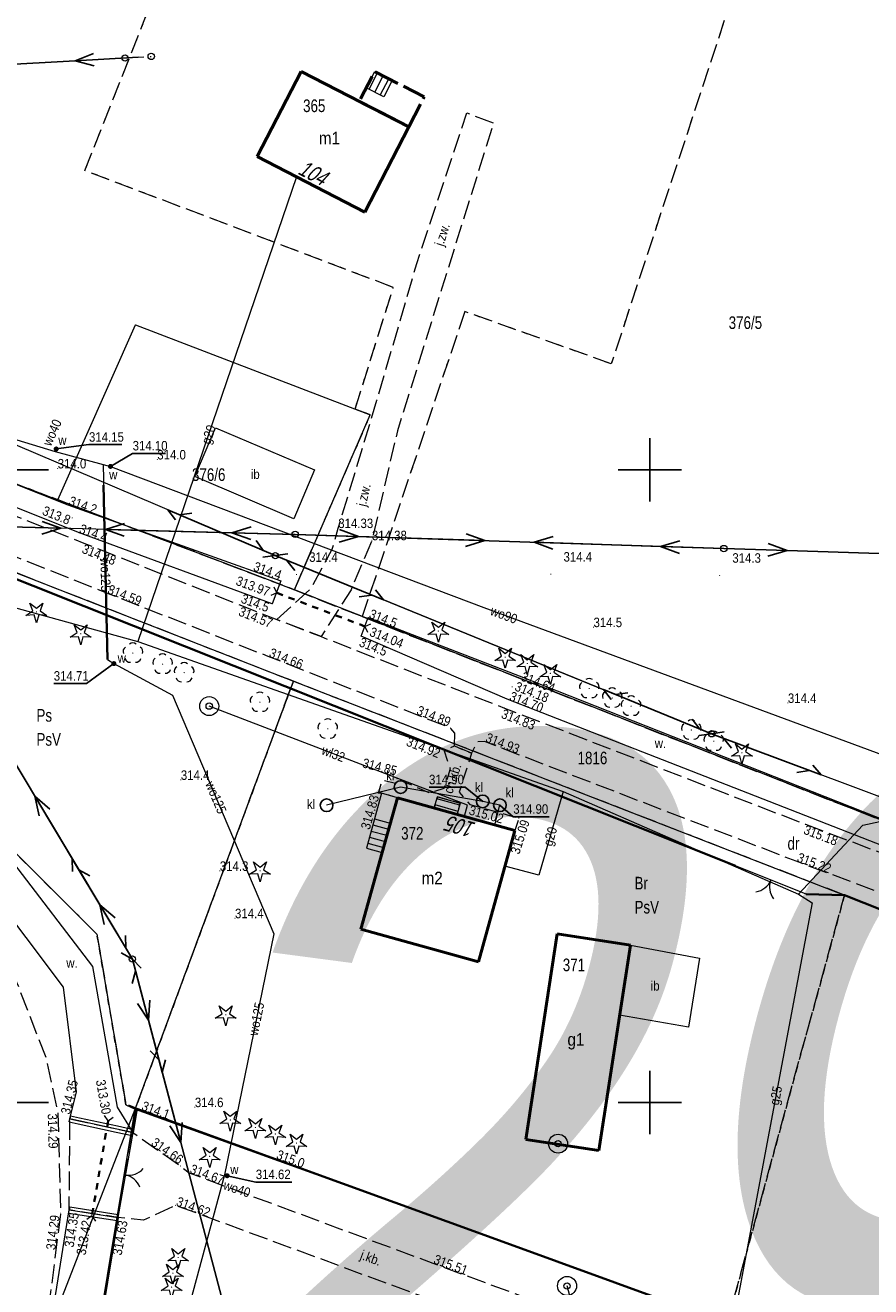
# Model space of a CAD drawing. Header units: metres. Extents: x 7523615 to 7533948, y 5492686 to 5502120.
# Tile 197 of 256: x 7531351 to 7531417, y 5496935 to 5497035. Entities that reach past the tile are written whole.
import ezdxf
from ezdxf.enums import TextEntityAlignment as Align

# ---------------------------------------------------------------- set-up
doc = ezdxf.new("R2010")
doc.units = ezdxf.units.M
for name, pattern in [('1.0_0.5', [1.5, 1, -0.5]), ('1.5_0.5', [2, 1.5, -0.5]), ('2.0_0.5', [2.5, 2, -0.5]), ('219-500', [0]), ('egkk-500', [2, 1.5, -0.5]), ('egug-500', [1, 0.5, -0.5]), ('otkz_500', [1, 0.5, -0.5]), ('otob_500', [0]), ('suep_nn_500', [0]), ('supp_500', [1, 0.5, -0.5]), ('sutp_500', [0])]:
    doc.linetypes.add(name, pattern=pattern)
doc.layers.get('0').update_dxf_attribs({"color": 2, "lineweight": 5})
doc.styles.get("Standard").update_dxf_attribs({"font": 'Working1250', "width": 0.75})
doc.linetypes.add('902-500', pattern='A,3.75,0,[1,ksztalty.shx,S=0.5,R=0,X=0,Y=0],3.75', length=7.5)
doc.linetypes.add('otdn_500', pattern='A,5,0,[21,ksztalty.shx,S=0.5,R=0,X=-1,Y=0]', length=5)
doc.linetypes.add('otdn_500_short', pattern='A,2.5,0,[21,ksztalty.shx,S=0.5,R=0,X=-1,Y=0],0.5', length=3)

# ---------------------------------------------------------------- blocks, each defined once
blk = doc.blocks.new('203')
at = {"linetype": 'Continuous', "lineweight": 0}
h = blk.add_hatch(color=0, dxfattribs=at)
edge = h.paths.add_edge_path()
edge.add_arc((0, 0), 0.045, 0, 360)
blk = doc.blocks.new('PW01')
at = {"linetype": 'Continuous', "lineweight": 13}
h = blk.add_hatch(color=0, dxfattribs=at)
edge = h.paths.add_edge_path()
edge.add_arc((0, 0), 0.045, 0, 360)
blk = doc.blocks.new('US15')
at = {"color": 0, "linetype": 'Continuous', "lineweight": 13}
blk.add_circle((0, 0), 0.25, dxfattribs=at)
blk = doc.blocks.new('OP021')
at = {"linetype": 'Continuous', "lineweight": 13}
h = blk.add_hatch(color=0, dxfattribs=at)
edge = h.paths.add_edge_path()
edge.add_arc((0, 0), 0.05, 0, 360)
at = {"color": 0, "linetype": 'Continuous', "lineweight": 13}
for centre, start, end in [((-0.38, 0.124), 121.308, 202.548), ((0, 0.4), 49.272, 130.728), ((0.38, 0.124), 337.452, 58.692), ((-0.235, -0.324), 193.221, 274.871), ((0.235, -0.324), 265.129, 346.779)]:
    blk.add_arc(centre, 0.4, start, end, dxfattribs=at)
blk = doc.blocks.new('OP011')
at = {"linetype": 'Continuous', "lineweight": 13}
h = blk.add_hatch(color=0, dxfattribs=at)
edge = h.paths.add_edge_path()
edge.add_arc((0, 0), 0.05, 0, 360)
at = {"color": 0, "linetype": 'Continuous', "lineweight": 13}
for p, q in [((-0.828, -0.268), (-0.283, 0.093)), ((-0.283, 0.093), (-0.512, 0.706)), ((-0.512, 0.706), (0, 0.299)), ((0, 0.299), (0.512, 0.706)), ((0.512, 0.706), (0.283, 0.093)), ((0.283, 0.093), (0.828, -0.268)), ((-0.175, -0.24), (-0.828, -0.268)), ((0, -0.87), (-0.175, -0.24)), ((0.175, -0.24), (0, -0.87)), ((0.828, -0.268), (0.175, -0.24))]:
    blk.add_line(p, q, dxfattribs=at)
blk = doc.blocks.new('US13')
at = {"color": 0, "linetype": 'Continuous', "lineweight": 13}
for radius in [0.75, 0.25]:
    blk.add_circle((0, 0), radius, dxfattribs=at)
blk = doc.blocks.new('SUKM')
at = {"color": 0, "linetype": 'Continuous'}
blk.add_circle((0, 0), 0.5, dxfattribs=at)
blk = doc.blocks.new('US25')
at = {"linetype": 'Continuous', "lineweight": 0}
h = blk.add_hatch(color=0, dxfattribs=at)
edge = h.paths.add_edge_path()
edge.add_arc((0, 0), 0.2, 0, 360)
blk = doc.blocks.new('OK02')
at = {"color": 0, "linetype": 'Continuous', "lineweight": 0}
for centre, start, end in [((-1.5, 0), 0, 60), ((1.5, 0), 120, 180)]:
    blk.add_arc(centre, 1.5, start, end, dxfattribs=at)
blk = doc.blocks.new('SM05')
at = {"color": 0, "linetype": 'Continuous', "lineweight": 13}
blk.add_circle((0, 0), 0.25, dxfattribs=at)
blk = doc.blocks.new('SUEP1')
at = {"color": 0, "linetype": 'Continuous'}
for p, q in [((0, 0), (5, 0)), ((5, 0), (3.5, 0.5)), ((5, 0), (3.5, -0.5)), ((5, 0), (15, 0)), ((15, 0), (13.5, 0.5)), ((15, 0), (13.5, -0.5))]:
    blk.add_line(p, q, dxfattribs=at)
blk = doc.blocks.new('SUTP')
at = {"color": 0, "linetype": 'Continuous'}
for p, q in [((0, 0), (0.866, 0.5)), ((0, 0), (9.232, 0)), ((1.866, -0.5), (1, 0)), ((7.366, -0.5), (8.232, 0)), ((9.232, 0), (8.366, 0.5))]:
    blk.add_line(p, q, dxfattribs=at)
blk = doc.blocks.new('IB05')
at = {"color": 0, "linetype": 'Continuous', "lineweight": 13}
for q in [(0.354, 0.354), (0.354, -0.354)]:
    blk.add_line((0, 0), q, dxfattribs=at)
blk = doc.blocks.new('RAMKA500K')
at = {"color": 0}
for p, q in [((147.5, 250), (152.5, 250)), ((197.5, 250), (202.5, 250)), ((200, 247.5), (200, 250)), ((200, 197.5), (200, 202.5)), ((147.5, 200), (152.5, 200)), ((197.5, 200), (202.5, 200)), ((200, 0), (200, 2.5)), ((147.5, 0), (152.5, 0)), ((197.5, 0), (202.5, 0))]:
    blk.add_line(p, q, dxfattribs=at)

msp = doc.modelspace()

# ---------------------------------------------------------------- linework, layer by layer
at = {"layer": '217-kontur klasyfikacyjny', "color": 7, "linetype": 'egkk-500', "lineweight": 18, "flags": 128}
for points in [[(7531355.37, 5497023.64), (7531369.95, 5497060.57)], [(7531409.65, 5497046.89), (7531396.96, 5497008.37)], [(7531379.74, 5497014.41), (7531355.37, 5497023.64)], [(7531376.72, 5497004.79), (7531379.74, 5497014.41)], [(7531385.39, 5497012.5), (7531377.28, 5496988.4)], [(7531396.96, 5497008.37), (7531385.39, 5497012.5)], [(7531377.92, 5497004.33), (7531376.72, 5497004.79)], [(7531371.92, 5496990.51), (7531377.92, 5497004.33)], [(7531371.84, 5496983.28), (7531323.78, 5497002.08)], [(7531347.4, 5496999.84), (7531353.24, 5496997.62)], [(7531353.24, 5496997.62), (7531370.56, 5496991.04)], [(7531370.56, 5496991.04), (7531371.92, 5496990.51)], [(7531371.92, 5496990.51), (7531377.28, 5496988.4)], [(7531377.28, 5496988.4), (7531432, 5496966.93)], [(7531359.34, 5496949.46), (7531371.84, 5496983.28)], [(7531415.39, 5496966.38), (7531371.84, 5496983.28)], [(7531341.71, 5496977.86), (7531356.32, 5496963.3)], [(7531406.11, 5496932.54), (7531415.39, 5496966.38)], [(7531457.11, 5496949.98), (7531415.39, 5496966.38)], [(7531356.32, 5496963.3), (7531358.61, 5496949.82)], [(7531359.34, 5496949.46), (7531354.96, 5496923.17)], [(7531358.61, 5496949.82), (7531359.34, 5496949.46)]]:
    msp.add_lwpolyline(points, dxfattribs=at)
at = {"layer": '218-kontur użytku gruntowego', "color": 7, "linetype": 'egug-500', "lineweight": 18, "flags": 128}
for points in [[(7531355.37, 5497023.64), (7531369.95, 5497060.57)], [(7531409.65, 5497046.89), (7531396.96, 5497008.37)], [(7531379.74, 5497014.41), (7531355.37, 5497023.64)], [(7531376.72, 5497004.79), (7531379.74, 5497014.41)], [(7531385.39, 5497012.5), (7531377.28, 5496988.4)], [(7531396.96, 5497008.37), (7531385.39, 5497012.5)], [(7531377.92, 5497004.33), (7531376.72, 5497004.79)], [(7531371.92, 5496990.51), (7531377.92, 5497004.33)], [(7531371.84, 5496983.28), (7531323.78, 5497002.08)], [(7531353.24, 5496997.62), (7531347.4, 5496999.84)], [(7531370.56, 5496991.04), (7531353.24, 5496997.62)], [(7531371.92, 5496990.51), (7531370.56, 5496991.04)], [(7531377.28, 5496988.4), (7531371.92, 5496990.51)], [(7531432, 5496966.93), (7531377.28, 5496988.4)], [(7531371.84, 5496983.28), (7531359.34, 5496949.46)], [(7531415.39, 5496966.38), (7531371.84, 5496983.28)], [(7531356.32, 5496963.3), (7531341.71, 5496977.86)], [(7531415.39, 5496966.38), (7531406.11, 5496932.54)], [(7531457.11, 5496949.98), (7531415.39, 5496966.38)], [(7531358.61, 5496949.82), (7531356.32, 5496963.3)], [(7531359.34, 5496949.46), (7531354.96, 5496923.17)], [(7531359.34, 5496949.46), (7531358.61, 5496949.82)]]:
    msp.add_lwpolyline(points, dxfattribs=at)
at = {"layer": '219-działka ewidencyjna', "color": 3, "linetype": '219-500', "lineweight": 18, "flags": 128}
for points in [[(7531353.24, 5496997.62), (7531359.37, 5497011.44)], [(7531359.37, 5497011.44), (7531377.92, 5497004.33)], [(7531371.92, 5496990.51), (7531377.92, 5497004.33)], [(7531323.78, 5497002.08), (7531371.84, 5496983.28)], [(7531347.4, 5496999.84), (7531353.24, 5496997.62)], [(7531370.56, 5496991.04), (7531353.24, 5496997.62)], [(7531370.56, 5496991.04), (7531371.92, 5496990.51)], [(7531432, 5496966.93), (7531371.92, 5496990.51)], [(7531359.34, 5496949.46), (7531371.84, 5496983.28)], [(7531371.84, 5496983.28), (7531415.39, 5496966.38)], [(7531341.71, 5496977.86), (7531356.32, 5496963.3)], [(7531415.39, 5496966.38), (7531483.24, 5496939.7)], [(7531356.32, 5496963.3), (7531358.61, 5496949.82)], [(7531349.84, 5496925), (7531359.34, 5496949.46)], [(7531354.96, 5496923.17), (7531359.34, 5496949.46)], [(7531358.61, 5496949.82), (7531359.34, 5496949.46)], [(7531359.34, 5496949.46), (7531388.14, 5496939.08)], [(7531388.14, 5496939.08), (7531433.36, 5496922.62)]]:
    msp.add_lwpolyline(points, dxfattribs=at)
at = {"layer": '312-budynek ewidencyjny', "color": 7, "linetype": 'CONTINUOUS', "lineweight": 50, "flags": 128}
for points in [[(7531368.99, 5497024.74), (7531372.47, 5497031.48)], [(7531372.47, 5497031.48), (7531380.96, 5497027.1)], [(7531380.96, 5497027.1), (7531377.48, 5497020.36)], [(7531377.48, 5497020.36), (7531368.99, 5497024.74)], [(7531378.86, 5496969.75), (7531380.06, 5496974.08)], [(7531380.06, 5496974.08), (7531389.35, 5496971.5)], [(7531389.35, 5496971.5), (7531386.47, 5496961.1)], [(7531377.18, 5496963.68), (7531378.86, 5496969.75)], [(7531386.47, 5496961.1), (7531377.18, 5496963.68)], [(7531390.21, 5496947.08), (7531392.7, 5496963.32)], [(7531392.7, 5496963.32), (7531398.47, 5496962.44)], [(7531398.47, 5496962.44), (7531395.98, 5496946.2)], [(7531395.98, 5496946.2), (7531390.21, 5496947.08)]]:
    msp.add_lwpolyline(points, dxfattribs=at)
at = {"layer": '352-schody', "color": 7, "linetype": 'CONTINUOUS', "lineweight": 18, "flags": 128}
for points in [[(7531378.27, 5497031.47), (7531379.65, 5497030.76), (7531378.98, 5497029.47), (7531377.6, 5497030.18)], [(7531378.27, 5497031.47), (7531379.65, 5497030.76), (7531378.98, 5497029.47), (7531377.6, 5497030.18)], [(7531380.06, 5496974.08), (7531378.81, 5496974.43), (7531377.61, 5496970.1), (7531378.86, 5496969.75)], [(7531380.06, 5496974.08), (7531378.81, 5496974.43), (7531377.61, 5496970.1), (7531378.86, 5496969.75)], [(7531382.98, 5496973.27), (7531383.23, 5496974.15), (7531385.03, 5496973.65), (7531384.79, 5496972.77)], [(7531382.98, 5496973.27), (7531383.23, 5496974.15), (7531385.03, 5496973.65), (7531384.79, 5496972.77)]]:
    msp.add_lwpolyline(points, close=True, dxfattribs=at)
for points in [[(7531377.822, 5497030.066), (7531378.487, 5497031.358)], [(7531378.267, 5497029.837), (7531378.932, 5497031.129)], [(7531378.712, 5497029.608), (7531379.377, 5497030.901)], [(7531384.984, 5496973.48), (7531383.185, 5496973.991)], [(7531384.852, 5496972.998), (7531383.048, 5496973.51)], [(7531378.117, 5496971.928), (7531379.371, 5496971.592)], [(7531378.25, 5496972.41), (7531379.504, 5496972.074)], [(7531377.85, 5496970.964), (7531379.104, 5496970.629)], [(7531377.983, 5496971.446), (7531379.237, 5496971.111)], [(7531377.716, 5496970.483), (7531378.97, 5496970.147)]]:
    msp.add_lwpolyline(points, dxfattribs=at)
at = {"layer": 'blok - nawis', "color": 7, "linetype": '2.0_0.5', "lineweight": 50, "flags": 128}
msp.add_lwpolyline([(7531380.96, 5497027.1), (7531382.18, 5497029.46), (7531378.27, 5497031.47), (7531377.05, 5497029.11)], close=True, dxfattribs=at)
at = {"layer": 'brama', "color": 7, "linetype": 'otob_500', "lineweight": 18, "flags": 128}
for points in [[(7531412.36, 5496966.46), (7531406.79, 5496968.69)], [(7531359.15, 5496947.62), (7531357.97, 5496940.91)]]:
    msp.add_lwpolyline(points, dxfattribs=at)
at = {"layer": 'chodnik', "color": 7, "linetype": '1.0_0.5', "lineweight": 18, "flags": 128}
msp.add_lwpolyline([(7531378.81, 5496974.43), (7531378.57, 5496974.44), (7531378.87, 5496975.49), (7531379.91, 5496975.23), (7531380.03, 5496975.57), (7531382.61, 5496974.48), (7531383.77, 5496974.84), (7531384.25, 5496976.38), (7531383.76, 5496977.84), (7531384.58, 5496978.17), (7531385.92, 5496977.59), (7531384.94, 5496974.51), (7531385.79, 5496973.55), (7531389.66, 5496972.47), (7531389.35, 5496971.5), (7531384.79, 5496972.77), (7531385.03, 5496973.65), (7531383.23, 5496974.15), (7531382.98, 5496973.27), (7531380.06, 5496974.08)], close=True, dxfattribs=at)
at = {"layer": 'inna budowla', "color": 7, "linetype": 'CONTINUOUS', "lineweight": 18, "flags": 128}
for points in [[(7531371.88, 5496996.13), (7531364.06, 5496999.46), (7531365.7, 5497003.31), (7531373.52, 5496999.98)], [(7531403.94, 5496961.39), (7531403.07, 5496955.95), (7531397.62, 5496956.9), (7531398.47, 5496962.44)]]:
    msp.add_lwpolyline(points, close=True, dxfattribs=at)
at = {"layer": 'jezdnia', "color": 7, "linetype": '1.5_0.5', "lineweight": 18, "flags": 128}
for points in [[(7531286.58, 5497074.46), (7531291.49, 5497075.57), (7531291.37, 5497073.54), (7531290.77, 5497063.65), (7531290.43, 5497058.06), (7531292.55, 5497041.63), (7531298.28, 5497026.75), (7531304.36, 5497014.48), (7531310.31, 5497002.44), (7531312.92, 5496998.1), (7531314.08, 5496995.71), (7531319.54, 5496989.61), (7531326.18, 5496983.54), (7531333.51, 5496977.27), (7531341.3, 5496970.22), (7531346.98, 5496964.35), (7531350, 5496959.44), (7531352.3, 5496953.5), (7531353.24, 5496949.16), (7531353.45, 5496941.25), (7531352.45, 5496933.43), (7531351.1, 5496925.23), (7531349.5, 5496918.14), (7531347.66, 5496908.57), (7531341.05, 5496890.93), (7531338.69, 5496885.96), (7531334.22, 5496876.59), (7531333.45, 5496875.1), (7531330.32, 5496867.73), (7531328.92, 5496863.78), (7531327.8, 5496860.4), (7531326.63, 5496855.5), (7531325.68, 5496850.09), (7531325.07, 5496843.45), (7531325, 5496839.03), (7531324.63, 5496831.54), (7531324.63, 5496824.27), (7531324.69, 5496821.37), (7531325.21, 5496813.03), (7531325.79, 5496804.87), (7531326.23, 5496801.49), (7531326.16, 5496798.75), (7531325.95, 5496795.58), (7531320.64, 5496791.72), (7531321.92, 5496798.74), (7531321.89, 5496800.13), (7531320.84, 5496811.92), (7531320.33, 5496826.16), (7531320.39, 5496831.51), (7531320.65, 5496839.81), (7531320.75, 5496844.54), (7531322.11, 5496855.12), (7531319.75, 5496856.49), (7531317.14, 5496856.97), (7531317.28, 5496859.44), (7531320.39, 5496859.69), (7531323.15, 5496860.6), (7531324.09, 5496863.56), (7531326.04, 5496868.84), (7531329.16, 5496876.46), (7531329.88, 5496877.69), (7531339.15, 5496897.18), (7531341.16, 5496902.94), (7531340.36, 5496903.04), (7531343.47, 5496911.15), (7531345.25, 5496918.97), (7531347.83, 5496933.36), (7531348.86, 5496941.75), (7531348.66, 5496949), (7531347.62, 5496953.83), (7531345.78, 5496958.3), (7531342.82, 5496962.47), (7531337.73, 5496967.62), (7531323.57, 5496980.04), (7531317.26, 5496985.3), (7531310.18, 5496994.14), (7531306.92, 5496999.84), (7531300.26, 5497012.63), (7531294.26, 5497022.99), (7531287.2, 5497042.71), (7531285.67, 5497057.43)], [(7531370.53, 5496988.17), (7531373.22, 5496990.6), (7531374.92, 5496993.71), (7531375.39, 5496995.39), (7531378.45, 5497005.5), (7531381.6, 5497016.29), (7531385.54, 5497028.21), (7531387.66, 5497027.4), (7531383.58, 5497014.35), (7531380.06, 5497003.06), (7531378.05, 5496994.43), (7531376.4, 5496990.52), (7531374.03, 5496986.81)], [(7531304.36, 5497014.48), (7531314.53, 5497009.94), (7531330.01, 5497004.34), (7531336.57, 5497001.59), (7531355.29, 5496994.2), (7531370.53, 5496988.17), (7531374.03, 5496986.81), (7531388.52, 5496981.17), (7531412.3, 5496971.99), (7531434.36, 5496963.65), (7531441.22, 5496961.15), (7531442.06, 5496960.86), (7531442.8, 5496960.49), (7531485.44, 5496944.28), (7531488.81, 5496944.03), (7531491.75, 5496942.43), (7531495.49, 5496940.47), (7531494.58, 5496937.9), (7531491.72, 5496938.91), (7531489.4, 5496939.74), (7531484.35, 5496941.49), (7531442.51, 5496957.47), (7531411.58, 5496969.06), (7531387.55, 5496978.28), (7531386.96, 5496978.53), (7531386.36, 5496978.48), (7531385.92, 5496977.59), (7531384.58, 5496978.17), (7531384.61, 5496979.19), (7531384.25, 5496979.59), (7531369.86, 5496985.24), (7531357.1, 5496990.25), (7531335.25, 5496998.89), (7531320.97, 5497005.04), (7531316.19, 5497006.59), (7531313.91, 5497007.04), (7531312.12, 5497006.26), (7531310.86, 5497004.88), (7531310.31, 5497002.44)], [(7531354.18, 5496948.71), (7531354.89, 5496948.55), (7531357.89, 5496947.9), (7531359.15, 5496947.62), (7531362.93, 5496944.98), (7531363.61, 5496944.44), (7531382.86, 5496937.3), (7531392.19, 5496933.84), (7531402.62, 5496928.19), (7531400.77, 5496924.69), (7531392.08, 5496929.38), (7531391.2, 5496929.86), (7531390.08, 5496927.78), (7531388.96, 5496925.71), (7531389.85, 5496925.24), (7531386.95, 5496919.87), (7531385.6, 5496920.65), (7531391.24, 5496931.22), (7531381.83, 5496934.74), (7531362.52, 5496941.87), (7531359.99, 5496940.69), (7531357.97, 5496940.91), (7531354.13, 5496941.51)]]:
    msp.add_lwpolyline(points, close=True, dxfattribs=at)
at = {"layer": 'obudowa ochronna przewodu', "color": 7, "linetype": 'CONTINUOUS', "lineweight": 35, "flags": 128}
msp.add_lwpolyline([(7531357.16, 5496984.99), (7531356.84, 5496998.79)], dxfattribs=at)
at = {"layer": 'ogrodzenie trwałe', "color": 7, "linetype": '902-500', "lineweight": 35, "flags": 128}
for points in [[(7531406.79, 5496968.69), (7531323.58, 5497001.87)], [(7531412.36, 5496966.46), (7531415.39, 5496966.38)], [(7531484.89, 5496936.26), (7531483.24, 5496939.7), (7531442.64, 5496955.58), (7531415.39, 5496966.38)], [(7531358.81, 5496949.75), (7531359.48, 5496949.49), (7531388.14, 5496939.08), (7531433.42, 5496922.61), (7531474.11, 5496907.87)], [(7531359.48, 5496949.49), (7531359.15, 5496947.62)], [(7531357.97, 5496940.91), (7531355.04, 5496923.18), (7531354.76, 5496922.97)]]:
    msp.add_lwpolyline(points, dxfattribs=at)
at = {"layer": 'przepust', "color": 7, "linetype": 'otkz_500', "lineweight": 35, "flags": 128}
for points in [[(7531370.53, 5496990.27), (7531377.5, 5496987.62)], [(7531357.2, 5496948.55), (7531355.92, 5496941.03)]]:
    msp.add_lwpolyline(points, dxfattribs=at)
at = {"layer": 'przewód elektroenergetyczny niskiego napięcia', "color": 1, "linetype": 'suep_nn_500', "lineweight": 18, "flags": 128}
for points in [[(7531326.73, 5497030.75), (7531359.58, 5497032.6)], [(7531371.98, 5496994.89), (7531338.47, 5496995.77)], [(7531359.12, 5496961.33), (7531338.47, 5496995.77)], [(7531405.86, 5496993.77), (7531371.98, 5496994.89)], [(7531371.98, 5496994.89), (7531405.86, 5496993.77)], [(7531438.62, 5496992.72), (7531405.86, 5496993.77)], [(7531359.12, 5496961.33), (7531369.99, 5496920.14)]]:
    msp.add_lwpolyline(points, dxfattribs=at)
at = {"layer": 'przewód gazowy', "color": 7, "linetype": 'CONTINUOUS', "lineweight": 18, "flags": 128}
for points in [[(7531372.09, 5497023.14), (7531359.56, 5496986.43)], [(7531299.23, 5496996.7), (7531312.39, 5497003.49), (7531342.44, 5496991.15), (7531359.56, 5496986.43), (7531393.17, 5496974.57), (7531411.75, 5496966.47), (7531412.83, 5496965.77), (7531406.54, 5496932.3), (7531404.41, 5496921.77), (7531400.92, 5496906.02), (7531401.79, 5496897.19), (7531400.71, 5496889.71), (7531398.79, 5496877.74), (7531391.14, 5496875.18), (7531366.79, 5496861.18), (7531360.3, 5496842.78), (7531354.42, 5496820.26), (7531344.92, 5496813.63), (7531344.4, 5496811.07), (7531343.74, 5496808.35), (7531346.89, 5496797.84), (7531347.19, 5496783.75)], [(7531411.75, 5496966.47), (7531416.83, 5496971.9), (7531449.15, 5496978.88), (7531454.88, 5496980.16), (7531471.52, 5496982.09), (7531503.1, 5496984.64), (7531509.51, 5496985.48), (7531518.79, 5496985.42)], [(7531393.17, 5496974.57), (7531391.23, 5496967.96), (7531388.56, 5496968.66)]]:
    msp.add_lwpolyline(points, dxfattribs=at)
at = {"layer": 'przewód kanalizacyjny', "color": 7, "linetype": 'CONTINUOUS', "lineweight": 18, "flags": 128}
msp.add_lwpolyline([(7531387.77, 5496971.94), (7531388.16, 5496973.49), (7531386.81, 5496973.79), (7531380.32, 5496974.92), (7531374.47, 5496973.48)], dxfattribs=at)
at = {"layer": 'przewód telekomunikacyjny napowietrzny', "color": 30, "linetype": 'sutp_500', "lineweight": 18, "flags": 128}
for points in [[(7531370.41, 5496993.21), (7531331.14, 5497009.94)], [(7531338.47, 5496995.77), (7531359.12, 5496961.33)], [(7531359.12, 5496961.33), (7531338.47, 5496995.77)], [(7531404.89, 5496979.13), (7531370.41, 5496993.21)], [(7531370.41, 5496993.21), (7531404.89, 5496979.13)], [(7531435.24, 5496967.77), (7531404.89, 5496979.13)], [(7531369.99, 5496920.14), (7531359.12, 5496961.33)], [(7531359.12, 5496961.33), (7531369.99, 5496920.14)]]:
    msp.add_lwpolyline(points, dxfattribs=at)
at = {"layer": 'przewód wodociągowy', "color": 7, "linetype": 'CONTINUOUS', "lineweight": 18, "flags": 128}
for points in [[(7531342.5, 5497044.04), (7531331.08, 5497031.38), (7531325.85, 5497026), (7531339.67, 5497005.5), (7531353.01, 5497001.44), (7531356.8, 5497000.42), (7531357.16, 5496984.99), (7531357.66, 5496984.68), (7531362.3, 5496982.19), (7531370.29, 5496963.33), (7531366.4, 5496944.28), (7531357.88, 5496912.75), (7531352.72, 5496895.67), (7531340.3, 5496862.33), (7531340.1, 5496861.68)], [(7531353.01, 5497001.44), (7531353.1, 5497001.64)], [(7531356.8, 5497000.42), (7531357.39, 5497000.26), (7531386.89, 5496989.12), (7531430.72, 5496972.92), (7531433.73, 5496969.89), (7531445.1, 5496964.89), (7531445.09, 5496964.17), (7531445.42, 5496952.83), (7531446.34, 5496952.49), (7531446.64, 5496952.21), (7531498.25, 5496930.7), (7531511.92, 5496972.3)], [(7531385.37, 5496972.61), (7531385.59, 5496973.5), (7531365.19, 5496981.32)], [(7531366.4, 5496944.28), (7531366.61, 5496944.21)], [(7531395.64, 5496927.46), (7531393.47, 5496935.5)]]:
    msp.add_lwpolyline(points, dxfattribs=at)
at = {"layer": 'rzędna-Atr2', "color": 7, "flags": 128}
for points in [[(7531353.1, 5497001.64), (7531355.69, 5497001.98), (7531358.283, 5497001.98)], [(7531357.39, 5497000.26), (7531359.14, 5497001.29), (7531361.728, 5497001.29)], [(7531357.66, 5496984.68), (7531355.5, 5496983.1), (7531352.907, 5496983.1)], [(7531386.81, 5496973.79), (7531385.41, 5496974.91), (7531382.562, 5496974.91)], [(7531388.16, 5496973.49), (7531389.22, 5496972.58), (7531392.068, 5496972.58)], [(7531366.61, 5496944.21), (7531368.87, 5496943.71), (7531371.724, 5496943.71)]]:
    msp.add_lwpolyline(points, dxfattribs=at)
at = {"layer": 'rów przydrożny (poligon)', "color": 7, "linetype": 'CONTINUOUS', "lineweight": 18, "flags": 128}
for points in [[(7531370.86, 5496991.21), (7531370.17, 5496989.41), (7531354.86, 5496995.03), (7531336.68, 5497002.3), (7531326.61, 5497006.78), (7531325.85, 5497008.1), (7531327.37, 5497008.22), (7531336.91, 5497004.03), (7531354.03, 5496997.23)], [(7531377.2, 5496986.84), (7531377.76, 5496988.31), (7531389.69, 5496983.71), (7531435.99, 5496965.43), (7531435.77, 5496964.78), (7531434.73, 5496963.91), (7531388.73, 5496981.88)], [(7531347.76, 5496966.95), (7531349, 5496967.92), (7531349.72, 5496968.92), (7531355.97, 5496960.74), (7531357.93, 5496949.63), (7531359.15, 5496947.62), (7531357.89, 5496947.9), (7531354.89, 5496948.55), (7531354.18, 5496948.71), (7531354.71, 5496950.85), (7531353.68, 5496959.1)], [(7531354.13, 5496941.51), (7531357.97, 5496940.91), (7531354.84, 5496923.19), (7531351.49, 5496925)]]:
    msp.add_lwpolyline(points, close=True, dxfattribs=at)
at = {"layer": 'słup przewodów napowietrznych', "color": 7, "linetype": 'supp_500', "lineweight": 18, "flags": 128}
msp.add_lwpolyline([(7531358.54, 5497032.54), (7531360.61, 5497032.66)], dxfattribs=at)
at = {"layer": 'ściana oporowa (linia)', "color": 0, "linetype": 'otdn_500', "lineweight": 18}
for p, q in [((7531354.125, 5496948.466), (7531354.18, 5496948.71)), ((7531354.125, 5496948.466), (7531354.836, 5496948.306)), ((7531354.836, 5496948.306), (7531357.836, 5496947.656)), ((7531357.836, 5496947.656), (7531359.096, 5496947.376)), ((7531359.096, 5496947.376), (7531359.15, 5496947.62))]:
    msp.add_line(p, q, dxfattribs=at)
at = {"layer": 'ściana oporowa (linia)', "color": 0, "lineweight": 18}
for p, q in [((7531354.235, 5496948.954), (7531354.18, 5496948.71)), ((7531354.235, 5496948.954), (7531354.944, 5496948.794)), ((7531354.944, 5496948.794), (7531357.944, 5496948.144)), ((7531357.944, 5496948.144), (7531359.204, 5496947.864)), ((7531359.204, 5496947.864), (7531359.15, 5496947.62)), ((7531354.168, 5496941.757), (7531354.13, 5496941.51)), ((7531354.168, 5496941.757), (7531358.008, 5496941.157)), ((7531358.008, 5496941.157), (7531357.97, 5496940.91))]:
    msp.add_line(p, q, dxfattribs=at)
at = {"layer": 'ściana oporowa (linia)', "color": 0, "linetype": 'otdn_500_short', "lineweight": 18}
for p, q in [((7531354.092, 5496941.263), (7531354.13, 5496941.51)), ((7531354.092, 5496941.263), (7531357.931, 5496940.663)), ((7531357.931, 5496940.663), (7531357.97, 5496940.91))]:
    msp.add_line(p, q, dxfattribs=at)

# ---------------------------------------------------------------- block references
at = {"layer": '203-punkt graniczny', "color": 3, "linetype": 'CONTINUOUS', "lineweight": 18}
for p in [(7531359.37, 5497011.44), (7531377.92, 5497004.33), (7531353.24, 5496997.62), (7531370.56, 5496991.04), (7531371.92, 5496990.51), (7531371.84, 5496983.28), (7531415.39, 5496966.38), (7531356.32, 5496963.3), (7531358.61, 5496949.82), (7531359.34, 5496949.46), (7531388.14, 5496939.08)]:
    msp.add_blockref('203', p, dxfattribs=at)
at = {"layer": 'brama', "color": 7, "linetype": 'CONTINUOUS', "lineweight": 18}
for p, rotation in [((7531409.575, 5496967.575), 158.181), ((7531358.56, 5496944.265), 260.026)]:
    msp.add_blockref('OK02', p, dxfattribs=dict(at, rotation=rotation))
at = {"layer": 'drzewo iglaste', "color": 7, "linetype": 'CONTINUOUS', "lineweight": 18}
for p in [(7531351.54, 5496988.76), (7531383.3, 5496987.25), (7531355.04, 5496987.04), (7531388.58, 5496985.18), (7531390.33, 5496984.69), (7531392.15, 5496983.91), (7531407.29, 5496977.63), (7531369.21, 5496968.3), (7531366.5, 5496956.92), (7531366.86, 5496948.61), (7531368.84, 5496948.02), (7531370.42, 5496947.51), (7531372.09, 5496946.79), (7531365.23, 5496945.74), (7531362.74, 5496937.75), (7531362.32, 5496936.51), (7531362.22, 5496935.41)]:
    msp.add_blockref('OP011', p, dxfattribs=at)
at = {"layer": 'drzewo liściaste', "color": 7, "linetype": 'CONTINUOUS', "lineweight": 18}
for p in [(7531359.16, 5496985.51), (7531361.51, 5496984.64), (7531363.21, 5496983.97), (7531395.22, 5496982.71), (7531369.2, 5496981.63), (7531397.04, 5496981.96), (7531398.53, 5496981.32), (7531374.56, 5496979.52), (7531403.29, 5496979.43), (7531405.06, 5496978.55)]:
    msp.add_blockref('OP021', p, dxfattribs=at)
at = {"layer": 'osadnik  szambo', "color": 7, "linetype": 'CONTINUOUS', "lineweight": 18}
for p in [(7531380.32, 5496974.92), (7531374.47, 5496973.48), (7531386.81, 5496973.79), (7531388.16, 5496973.49)]:
    msp.add_blockref('SUKM', p, dxfattribs=at)
at = {"layer": 'pikieta naturalna', "color": 7, "linetype": 'CONTINUOUS', "lineweight": 13}
for p in [(7531361.09, 5497000.81), (7531353.22, 5497000.1), (7531354.03, 5496997.23), (7531354.37, 5496996.19), (7531354.86, 5496995.03), (7531370.86, 5496991.21), (7531372.09, 5496991.72), (7531392.19, 5496991.74), (7531405.53, 5496991.65), (7531370.17, 5496989.41), (7531377.76, 5496988.31), (7531377.2, 5496986.84), (7531395.56, 5496987.56), (7531410.92, 5496981.57), (7531362.95, 5496975.49), (7531366.03, 5496968.3), (7531367.23, 5496964.56), (7531359.48, 5496949.49), (7531364.06, 5496949.63), (7531370.24, 5496945.55)]:
    msp.add_blockref('PW01', p, dxfattribs=at)
at = {"layer": 'pikieta sztuczna', "color": 7, "linetype": 'CONTINUOUS', "lineweight": 13}
for p in [(7531375.39, 5496995.39), (7531355.29, 5496994.2), (7531378.05, 5496994.43), (7531357.1, 5496990.25), (7531370.53, 5496990.27), (7531370.53, 5496988.17), (7531377.5, 5496987.62), (7531369.86, 5496985.24), (7531389.13, 5496982.85), (7531389.69, 5496983.71), (7531388.73, 5496981.88), (7531388.52, 5496981.17), (7531384.25, 5496979.59), (7531383.76, 5496977.84), (7531386.96, 5496978.53), (7531380.03, 5496975.57), (7531378.57, 5496974.44), (7531385.79, 5496973.55), (7531389.66, 5496972.47), (7531412.3, 5496971.99), (7531411.58, 5496969.06), (7531353.24, 5496949.16), (7531354.18, 5496948.71), (7531357.2, 5496948.55), (7531362.93, 5496944.98), (7531363.61, 5496944.44), (7531353.45, 5496941.25), (7531354.13, 5496941.51), (7531355.92, 5496941.03), (7531362.52, 5496941.87), (7531357.97, 5496940.91), (7531382.86, 5496937.3)]:
    msp.add_blockref('PW01', p, dxfattribs=at)
at = {"layer": 'przepust', "color": 7, "linetype": 'CONTINUOUS', "lineweight": 35}
for p, rotation in [((7531370.53, 5496990.27), 519.183), ((7531377.5, 5496987.62), 339.183), ((7531357.2, 5496948.55), 440.34), ((7531355.92, 5496941.03), 260.34)]:
    msp.add_blockref('IB05', p, dxfattribs=dict(at, rotation=rotation))
at = {"layer": 'przewód elektroenergetyczny niskiego napięcia', "color": 1, "linetype": 'CONTINUOUS', "lineweight": 18}
for p, rotation in [((7531359.58, 5497032.6), 183.223), ((7531338.47, 5496995.77), 358.496), ((7531371.98, 5496994.89), 178.496), ((7531371.98, 5496994.89), 358.107), ((7531405.86, 5496993.77), 178.107), ((7531405.86, 5496993.77), 358.164), ((7531359.12, 5496961.33), 120.947), ((7531359.12, 5496961.33), 284.783)]:
    msp.add_blockref('SUEP1', p, dxfattribs=dict(at, rotation=rotation))
at = {"layer": 'przewód telekomunikacyjny napowietrzny', "color": 30, "linetype": 'CONTINUOUS', "lineweight": 18}
for p, rotation in [((7531370.41, 5496993.21), 156.925), ((7531370.41, 5496993.21), 337.787), ((7531404.89, 5496979.13), 157.787), ((7531404.89, 5496979.13), 339.479), ((7531359.12, 5496961.33), 120.947), ((7531359.12, 5496961.33), 284.783)]:
    msp.add_blockref('SUTP', p, dxfattribs=dict(at, rotation=rotation))
at = {"layer": 'rzędna', "color": 7, "linetype": 'CONTINUOUS', "lineweight": 18}
for p in [(7531353.1, 5497001.64), (7531357.39, 5497000.26), (7531357.66, 5496984.68), (7531386.81, 5496973.79), (7531388.16, 5496973.49), (7531366.61, 5496944.21)]:
    msp.add_blockref('PW01', p, dxfattribs=at)
at = {"layer": 'studnia zwykła', "color": 7, "linetype": 'CONTINUOUS', "lineweight": 18}
for p in [(7531365.19, 5496981.32), (7531392.76, 5496946.74), (7531393.47, 5496935.5)]:
    msp.add_blockref('US13', p, dxfattribs=at)
at = {"layer": 'słup przewodów napowietrznych', "color": 7, "linetype": 'CONTINUOUS', "lineweight": 18}
for name, p in [('SM05', (7531358.54, 5497032.54)), ('SM05', (7531360.61, 5497032.66)), ('US15', (7531371.98, 5496994.89)), ('US15', (7531405.86, 5496993.77)), ('US15', (7531370.41, 5496993.21)), ('US15', (7531404.89, 5496979.13)), ('US15', (7531359.12, 5496961.33))]:
    msp.add_blockref(name, p, dxfattribs=at)
at = {"layer": 'Wstawianie ramki sekcyjnej z opisem', "color": 7, "linetype": 'CONTINUOUS', "lineweight": 13}
for p in [(7531200, 5497000), (7531200, 5496750)]:
    msp.add_blockref('RAMKA500K', p, dxfattribs=at)
at = {"layer": 'zasuwa lub zawór', "color": 7, "linetype": 'CONTINUOUS', "lineweight": 18}
for p in [(7531353.1, 5497001.64), (7531357.39, 5497000.26), (7531357.66, 5496984.68), (7531366.61, 5496944.21)]:
    msp.add_blockref('US25', p, dxfattribs=at)

# ---------------------------------------------------------------- texts
at = {"layer": '209-oznaczenie konturu klasyfikacyjnego', "color": 7, "linetype": 'CONTINUOUS', "lineweight": 18, "width": 0.79}
for p in [(7531351.54, 5496979.19), (7531398.8, 5496965.93)]:
    msp.add_text('PsV', height=1, dxfattribs=at).set_placement(p, align=Align.TOP_LEFT)
at = {"layer": '210-oznaczenie konturu użytku gruntowego', "color": 7, "linetype": 'CONTINUOUS', "lineweight": 18, "width": 0.79}
for s, p in [('Ps', (7531351.54, 5496980.09)), ('dr', (7531410.89, 5496969.97)), ('Br', (7531398.8, 5496966.83))]:
    msp.add_text(s, height=1, dxfattribs=at).set_placement(p)
at = {"layer": '211-numer działki ewidencyjnej', "color": 3, "linetype": 'CONTINUOUS', "lineweight": 18, "width": 0.79}
for s, p in [('376/5', (7531406.24, 5497012.12)), ('376/6', (7531363.83, 5497000.11)), ('1816', (7531394.3, 5496977.72))]:
    msp.add_text(s, height=1, dxfattribs=at).set_placement(p, align=Align.TOP_LEFT)
at = {"layer": '238-Punkt adresowy budynku', "color": 7, "linetype": 'CONTINUOUS', "lineweight": 25, "oblique": 15, "width": 0.79}
for s, rotation, p in [('104', -27.284, (7531373.09, 5497022.91)), ('105', 164.479, (7531385.27, 5496972.37))]:
    msp.add_text(s, height=1.25, rotation=rotation, dxfattribs=at).set_placement(p, align=Align.CENTER)
at = {"layer": '312-oznaczenie budynku ewidencyjnego', "color": 7, "linetype": 'CONTINUOUS', "lineweight": 18, "width": 0.79}
for s, p in [('365', (7531372.61, 5497028.26)), ('372', (7531380.36, 5496970.77)), ('371', (7531393.13, 5496960.37))]:
    msp.add_text(s, height=1, dxfattribs=at).set_placement(p)
at = {"layer": '312-oznaczenie budynku ewidencyjnego-Atr117', "color": 7, "width": 0.9}
for s, p in [('m1', (7531374.69, 5497026.21)), ('m2', (7531382.81, 5496967.73)), ('g1', (7531394.17, 5496954.98))]:
    msp.add_text(s, height=1, dxfattribs=at).set_placement(p, align=Align.MIDDLE_CENTER)
at = {"layer": '995-Tekst dodatkowy duży', "color": 6, "linetype": 'CONTINUOUS', "lineweight": 35, "oblique": 15, "width": 0.79}
msp.add_text('29', height=68.359, dxfattribs=at).set_placement((7531352.49, 5496910.37))
at = {"layer": 'chodnik-Atr17', "color": 7, "width": 0.9}
msp.add_text('ch.kb.', height=0.75, rotation=72.35, dxfattribs=at).set_placement((7531384.4, 5496974.34))
at = {"layer": 'inna budowla-Atr17', "color": 7, "width": 0.9}
for p in [(7531368.48, 5496999.27), (7531400.08, 5496958.84)]:
    msp.add_text('ib', height=0.75, dxfattribs=at).set_placement(p)
at = {"layer": 'jezdnia-Atr17', "color": 7, "width": 0.9}
for s, rotation, p in [('j.zw.', 72.638, (7531383.69, 5497017.61)), ('j.zw.', 76.889, (7531377.56, 5496997.05)), ('j.kb.', 339.734, (7531377.06, 5496937.65))]:
    msp.add_text(s, height=0.75, rotation=rotation, dxfattribs=at).set_placement(p)
at = {"layer": 'osadnik  szambo-Atr17', "color": 7, "width": 0.9}
for p in [(7531379.17, 5496975.45), (7531386.19, 5496974.52), (7531388.61, 5496974.11), (7531372.92, 5496973.2)]:
    msp.add_text('kl', height=0.75, dxfattribs=at).set_placement(p)
at = {"layer": 'pikieta naturalna-Atr2', "color": 7, "width": 0.9}
for s, p in [('314.0', (7531353.22, 5497000.1)), ('314.0', (7531361.09, 5497000.81)), ('314.4', (7531373.09, 5496992.72)), ('314.4', (7531393.19, 5496992.74)), ('314.3', (7531406.53, 5496992.65)), ('314.5', (7531395.56, 5496987.56)), ('314.4', (7531410.92, 5496981.57)), ('314.4', (7531362.95, 5496975.49)), ('314.3', (7531366.03, 5496968.3)), ('314.4', (7531367.23, 5496964.56)), ('314.6', (7531364.06, 5496949.63))]:
    msp.add_text(s, height=0.75, dxfattribs=at).set_placement(p)
for s, rotation, p in [('314.2', 340.318, (7531354.03, 5496997.23)), ('313.8', 338.204, (7531351.94, 5496996.47)), ('314.4', 339.842, (7531354.86, 5496995.03)), ('314.4', 340.318, (7531368.62, 5496992.05)), ('314.5', 339.842, (7531367.64, 5496989.51)), ('314.5', 338.549, (7531377.76, 5496988.31)), ('314.5', 338.269, (7531376.97, 5496986.08)), ('314.1', 340.037, (7531359.79, 5496949.42)), ('315.0', 340.037, (7531370.44, 5496945.57))]:
    msp.add_text(s, height=0.75, rotation=rotation, dxfattribs=at).set_placement(p)
at = {"layer": 'pikieta sztuczna-Atr2', "color": 7, "width": 0.9}
for s, p in [('314.33', (7531375.39, 5496995.39)), ('314.38', (7531378.05, 5496994.43))]:
    msp.add_text(s, height=0.75, dxfattribs=at).set_placement(p)
for s, rotation, p in [('314.48', 338.412, (7531355.07, 5496993.45)), ('314.59', 338.563, (7531357.1, 5496990.25)), ('313.97', 339.842, (7531367.23, 5496990.92)), ('314.57', 338.412, (7531367.45, 5496988.5)), ('314.04', 338.269, (7531377.79, 5496986.9)), ('314.66', 338.563, (7531369.86, 5496985.24)), ('314.64', -21.545, (7531389.77, 5496983.36)), ('314.18', 338.662, (7531389.27, 5496982.58)), ('314.70', 338.662, (7531388.85, 5496981.8)), ('314.89', 338.563, (7531381.52, 5496980.69)), ('314.83', -21.268, (7531388.2, 5496980.41)), ('314.93', 338.961, (7531386.96, 5496978.53)), ('314.92', 338.26, (7531380.7, 5496978.22)), ('314.85', 345.963, (7531377.24, 5496976.49)), ('314.83', 74.054, (7531377.87, 5496971.51)), ('315.02', 344.407, (7531385.66, 5496972.77)), ('315.09', 72.276, (7531389.69, 5496969.56)), ('315.18', 339.29, (7531412.1, 5496971.25)), ('315.22', 339.458, (7531411.58, 5496969.06)), ('314.35', 76.089, (7531354.17, 5496949)), ('313.30', 280.004, (7531356.23, 5496951.73)), ('314.29', 271.521, (7531352.43, 5496949.11)), ('314.66', 325.069, (7531360.54, 5496946.66)), ('314.67', 339.649, (7531363.61, 5496944.44)), ('314.62', 339.734, (7531362.52, 5496941.87)), ('314.29', 82.712, (7531353.03, 5496938.31)), ('314.35', 80.915, (7531354.47, 5496938.51)), ('313.42', 80.34, (7531355.42, 5496937.89)), ('314.63', 79.983, (7531358.27, 5496937.88)), ('315.51', 339.653, (7531382.86, 5496937.3))]:
    msp.add_text(s, height=0.75, rotation=rotation, dxfattribs=at).set_placement(p)
at = {"layer": 'przewód gazowy-Atr1', "color": 7, "width": 0.9}
for s, rotation, p in [('g20', 71.157, (7531364.9, 5497002.07)), ('g20', 73.643, (7531391.92, 5496970.3)), ('g25', 79.356, (7531409.83, 5496949.81))]:
    msp.add_text(s, height=0.75, rotation=rotation, dxfattribs=at).set_placement(p, align=Align.MIDDLE_LEFT)
at = {"layer": 'przewód wodociągowy-Atr1', "color": 7, "width": 0.9}
for s, rotation, p in [('wo40', 65.772, (7531352.78, 5497002.94)), ('wo125', 271.337, (7531357, 5496991.69)), ('wo90', 339.715, (7531388.48, 5496988.53)), ('wo125', 292.96, (7531365.73, 5496974.1)), ('wo125', 78.459, (7531368.92, 5496956.6)), ('wo40', 341.565, (7531367.39, 5496943.17))]:
    msp.add_text(s, height=0.75, rotation=rotation, dxfattribs=at).set_placement(p, align=Align.MIDDLE_CENTER)
msp.add_text('wl32', height=0.75, rotation=-20.974, dxfattribs=at).set_placement((7531374.14, 5496977.89), align=Align.MIDDLE_LEFT)
at = {"layer": 'rzędna-Atr2', "color": 7, "width": 0.9}
for s, p in [('314.15', (7531355.69, 5497001.988)), ('314.10', (7531359.14, 5497001.298)), ('314.71', (7531352.907, 5496983.107)), ('314.90', (7531382.562, 5496974.918)), ('314.90', (7531389.22, 5496972.588)), ('314.62', (7531368.87, 5496943.718))]:
    msp.add_text(s, height=0.75, dxfattribs=at).set_placement(p, align=Align.BOTTOM_LEFT)
at = {"layer": 'rów przydrożny (poligon)-Atr17', "color": 7, "width": 0.9}
for p in [(7531400.4, 5496978.01), (7531353.9, 5496960.65)]:
    msp.add_text('w.', height=0.75, dxfattribs=at).set_placement(p)
at = {"layer": 'zasuwa lub zawór-Atr17', "color": 7, "width": 0.9}
for p in [(7531353.59, 5497002.34), (7531357.61, 5496999.61), (7531358.28, 5496985.12), (7531367.18, 5496944.71)]:
    msp.add_text('w', height=0.75, dxfattribs=at).set_placement(p, align=Align.MIDDLE_CENTER)

doc.saveas('drawing.dxf')
